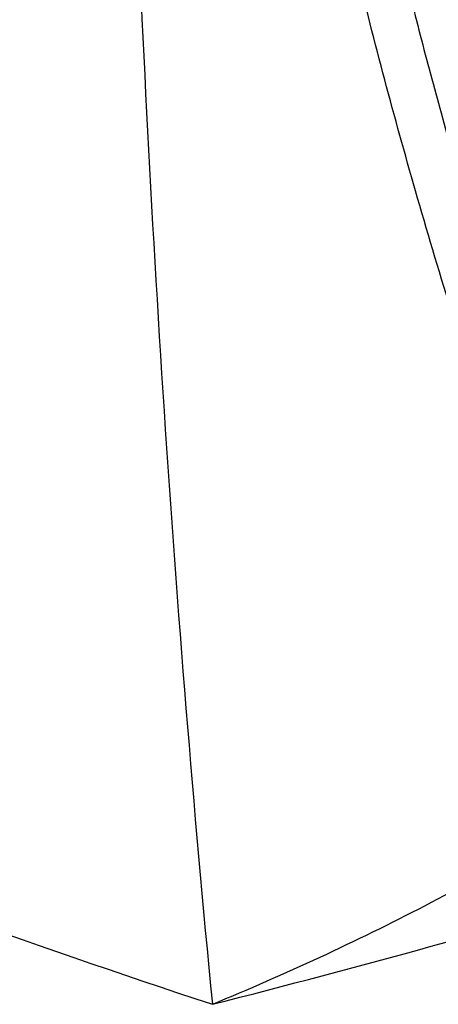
# Model space of a CAD drawing. Header units: millimetres. Extents: x -3.03 to 0.78, y -0.23 to 0.59.
# Tile 148 of 165: x 0.6107 to 0.623, y 0.2514 to 0.2804. Entities that reach past the tile are written whole.
import ezdxf

# ---------------------------------------------------------------- set-up
doc = ezdxf.new("R2010")
doc.units = ezdxf.units.MM

msp = doc.modelspace()

# ---------------------------------------------------------------- linework, layer by layer
at = {"color": 7, "linetype": 'Continuous', "lineweight": 25}
for points, knots in [([(0.511917, 0.311653), (0.514851, 0.308606), (0.51799, 0.305604), (0.522173, 0.301909), (0.523023, 0.301172), (0.524745, 0.299708), (0.525617, 0.29898), (0.528268, 0.296809), (0.53008, 0.295379), (0.539366, 0.288311), (0.547507, 0.282924), (0.560802, 0.275249), (0.565383, 0.272777), (0.574836, 0.268006), (0.579709, 0.265707), (0.587237, 0.262388), (0.589783, 0.261304), (0.593658, 0.259709), (0.594959, 0.259183), (0.597573, 0.258145), (0.598886, 0.257632), (0.605485, 0.255102), (0.610867, 0.253182), (0.616352, 0.251364)], [0, 0, 0, 0, 0.125, 0.125, 0.15625, 0.15625, 0.1875, 0.1875, 0.25, 0.25, 0.5, 0.5, 0.625, 0.625, 0.75, 0.75, 0.8125, 0.8125, 0.84375, 0.84375, 0.875, 0.875, 1, 1, 1, 1]), ([(0.628525, 0.257656), (0.628413, 0.257927), (0.627856, 0.259283), (0.626453, 0.262845), (0.624446, 0.268446), (0.622358, 0.275195), (0.620574, 0.281841), (0.61963, 0.286245), (0.619169, 0.288399)], [0, 0, 0, 0, 0.02807, 0.1403537, 0.364944, 0.5897806, 0.7993224, 1, 1, 1, 1]), ([(0.614014, 0.286539), (0.61424, 0.280628), (0.614539, 0.274742), (0.615314, 0.263017), (0.615787, 0.257178), (0.616352, 0.251364)], [0, 0, 0, 0, 0.5, 0.5, 1, 1, 1, 1]), ([(0.621365, 0.284588), (0.621449, 0.28422), (0.62162, 0.283479), (0.621887, 0.282366), (0.622164, 0.281243), (0.622453, 0.28011), (0.622754, 0.278966), (0.623066, 0.277813), (0.623391, 0.276651), (0.623729, 0.27548), (0.624131, 0.274124), (0.62461, 0.272569), (0.625175, 0.270803), (0.625575, 0.269617), (0.625779, 0.269012)], [0, 0, 0, 0, 0.068521, 0.138009, 0.208467, 0.2799, 0.352312, 0.425707, 0.500091, 0.575469, 0.651844, 0.763432, 0.879476, 1, 1, 1, 1]), ([(0.616352, 0.251364), (0.617426, 0.251808), (0.618487, 0.252272), (0.620581, 0.253243), (0.621615, 0.25375), (0.624665, 0.255326), (0.62663, 0.256453), (0.628525, 0.257656)], [0, 0, 0, 0, 0.25, 0.25, 0.5, 0.5, 1, 1, 1, 1])]:
    msp.add_open_spline(points, degree=3, knots=knots, dxfattribs=at)
msp.add_open_spline([(0.616352, 0.251364), (0.625051, 0.253575), (0.633426, 0.256074), (0.64145, 0.258853)], degree=3, dxfattribs=at)

doc.saveas('drawing.dxf')
